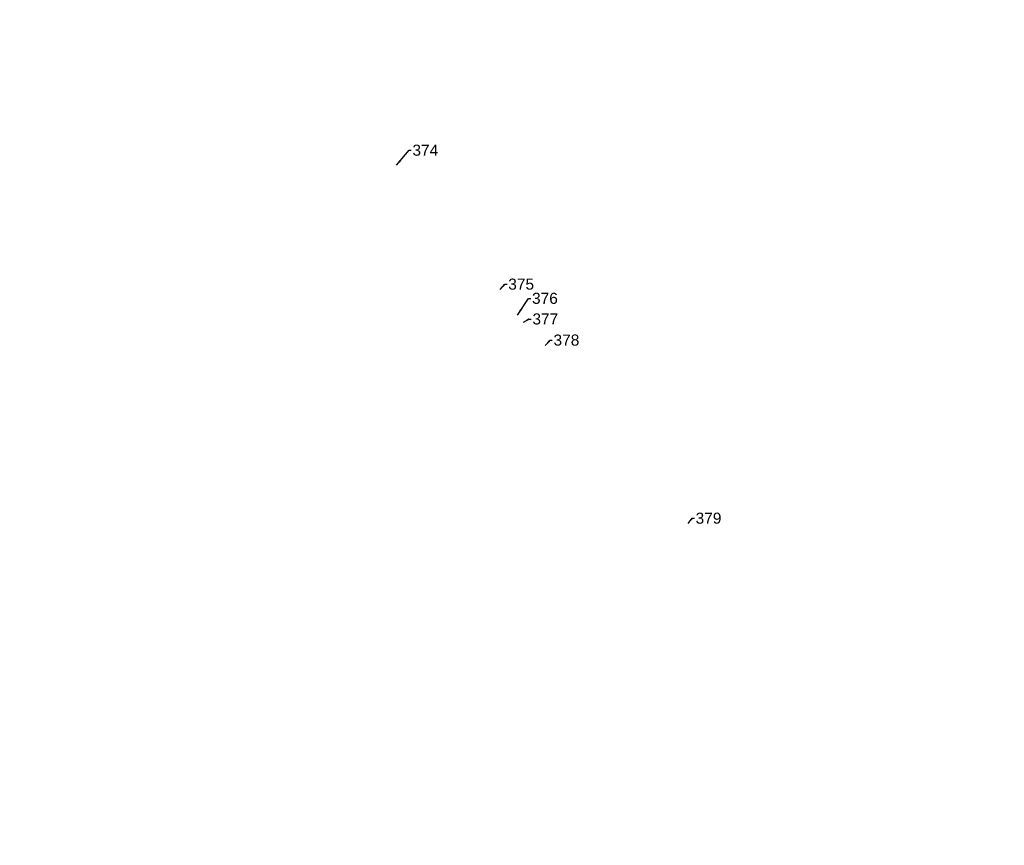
# Model space of a CAD drawing. Extents: x 5550606 to 5555059, y 5709169 to 5713510.
# Tile 3 of 33: x 5550730 to 5550890, y 5711760 to 5711894. Entities that reach past the tile are written whole.
import ezdxf
from ezdxf import colors
from ezdxf.entities.mleader import LeaderData, LeaderLine
from ezdxf.math import Vec2, Vec3

# ---------------------------------------------------------------- set-up
doc = ezdxf.new("R2010")
doc.units = 0
doc.layers.add('z_drzewa-etykiety', color=96, linetype='Continuous', lineweight=9)
doc.layers.add('z_krzewy', color=102, linetype='Continuous')
doc.styles.add('Z_Opisy', font='arial.ttf', dxfattribs={"height": 1.2})

msp = doc.modelspace()

# ---------------------------------------------------------------- hatches: boundary and pattern name
at = {"layer": 'z_krzewy'}
h = msp.add_hatch(dxfattribs=at)
h.set_pattern_fill('GOST_GLASS', color=256, scale=0.2, style=0)
edge = h.paths.add_edge_path(flags=0)
edge.add_arc((5550761.54, 5713012.89), 1, 0, 360)
h.paths.add_polyline_path([(5550767.63, 5713087.78), (5550770.12, 5713087.39), (5550770.07, 5713087.08), (5550767.81, 5713071.02), (5550767.28, 5713066.11), (5550765.8, 5713055.98), (5550762.01, 5713039.19), (5550757.66, 5713008.72), (5550754.17, 5712985.46), (5550748.88, 5712955.64), (5550745.15, 5712930.49), (5550741.24, 5712902.93), (5550740.75, 5712899.67), (5550737.97, 5712900.04), (5550738.57, 5712903.94), (5550742.83, 5712930.84), (5550746.78, 5712955.93), (5550751.53, 5712985.76), (5550755.23, 5713009.36), (5550763.66, 5713063.15), (5550764.1, 5713066.01), (5550764.94, 5713071.22)], flags=16)
edge = h.paths.add_edge_path()
edge.add_line((5550792.87, 5713210.34), (5550791.95, 5713205.42))
edge.add_line((5550791.95, 5713205.42), (5550794.32, 5713205.05))
edge.add_line((5550794.32, 5713205.05), (5550795.09, 5713209.99))
edge.add_line((5550795.09, 5713209.99), (5550792.88, 5713210.33))
edge.add_line((5550731.26, 5712827.38), (5550730.36, 5712822.28))
edge.add_line((5550730.36, 5712822.28), (5550733.33, 5712821.88))
edge.add_line((5550733.33, 5712821.88), (5550734.16, 5712826.99))
edge.add_line((5550734.16, 5712826.99), (5550731.26, 5712827.37))
edge.add_line((5553907.12, 5710758.21), (5553906.77, 5710759.41))
edge.add_line((5553906.77, 5710759.41), (5553906.55, 5710760.38))
edge.add_line((5553906.55, 5710760.38), (5553906.38, 5710761.26))
edge.add_line((5553906.38, 5710761.26), (5553906.22, 5710762.77))
edge.add_line((5553906.22, 5710762.77), (5553906.12, 5710766.51))
edge.add_line((5553906.12, 5710766.51), (5553906.03, 5710771.28))
edge.add_line((5553906.03, 5710771.28), (5553905.92, 5710777.5))
edge.add_line((5553905.92, 5710777.5), (5553905.77, 5710784.82))
edge.add_line((5553905.77, 5710784.82), (5553905.62, 5710794.17))
edge.add_line((5553905.62, 5710794.17), (5553905.32, 5710809.7))
edge.add_line((5553905.32, 5710809.7), (5553903.92, 5710834.46))
edge.add_line((5553903.92, 5710834.46), (5553903.54, 5710838))
edge.add_line((5553903.54, 5710838), (5553905.59, 5710837.61))
edge.add_line((5553905.59, 5710837.61), (5553905.32, 5710833.12))
edge.add_line((5553905.32, 5710833.12), (5553905.19, 5710820.9))
edge.add_line((5553905.19, 5710820.9), (5553906.2, 5710801.94))
edge.add_line((5553906.2, 5710801.94), (5553906.52, 5710791.72))
edge.add_line((5553906.52, 5710791.72), (5553906.84, 5710779.2))
edge.add_line((5553906.84, 5710779.2), (5553907.02, 5710767.56))
edge.add_line((5553907.02, 5710767.56), (5553907.36, 5710763.06))
edge.add_line((5553907.36, 5710763.06), (5553907.82, 5710758.16))
edge.add_line((5553907.82, 5710758.16), (5553907.11, 5710758.21))

# ---------------------------------------------------------------- leaders
at = {"layer": 'z_drzewa-etykiety'}
ml = msp.add_multileader_mtext('Standard', dxfattribs=at)
ml.set_content('374', color=256, style='Z_Opisy')
ml.set_leader_properties()
ml.build(insert=Vec2(0, 0))
ml.multileader.update_dxf_attribs({"text_right_attachment_type": 6, "dogleg_length": 0.358, "arrow_head_size": 0})
ctx = ml.context
ctx.base_point, ctx.char_height, ctx.arrow_head_size, ctx.landing_gap_size, ctx.plane_origin = Vec3(5550793.95, 5711872.64), 1.8, 0, 0.2, Vec3(5550791.55, 5711870.23)
ctx.right_attachment = 6
notes = []
notes.append((ctx, [(0, (1, 1, 0), (5550793.6, 5711872.64), (1, 0), 0.358, [(0, [(5550791.55, 5711870.23)], 0, [])])]))
ctx.mtext.insert, ctx.mtext.flow_direction = Vec3(5550794.15, 5711873.56), 5
ml = msp.add_multileader_mtext('Standard', dxfattribs=at)
ml.set_content('375', color=256, style='Z_Opisy')
ml.set_leader_properties()
ml.build(insert=Vec2(0, 0))
ml.multileader.update_dxf_attribs({"text_right_attachment_type": 6, "dogleg_length": 0.358, "arrow_head_size": 0})
ctx = ml.context
ctx.base_point, ctx.char_height, ctx.arrow_head_size, ctx.landing_gap_size, ctx.plane_origin = Vec3(5550809.52, 5711850.89), 1.8, 0, 0.2, Vec3(5550808.41, 5711850)
ctx.right_attachment = 6
notes.append((ctx, [(0, (1, 1, 0), (5550809.16, 5711850.89), (1, 0), 0.358, [(0, [(5550808.41, 5711850)], 0, [])])]))
ctx.mtext.insert, ctx.mtext.flow_direction = Vec3(5550809.72, 5711851.8), 5
ml = msp.add_multileader_mtext('Standard', dxfattribs=at)
ml.set_content('376', color=256, style='Z_Opisy')
ml.set_leader_properties()
ml.build(insert=Vec2(0, 0))
ml.multileader.update_dxf_attribs({"text_right_attachment_type": 6, "dogleg_length": 0.358, "arrow_head_size": 0})
ctx = ml.context
ctx.base_point, ctx.char_height, ctx.arrow_head_size, ctx.landing_gap_size, ctx.plane_origin = Vec3(5550813.38, 5711848.57), 1.8, 0, 0.2, Vec3(5550811.2, 5711845.88)
ctx.right_attachment = 6
notes.append((ctx, [(0, (1, 1, 0), (5550813.02, 5711848.57), (1, 0), 0.358, [(0, [(5550811.2, 5711845.88)], 0, [])])]))
ctx.mtext.insert, ctx.mtext.flow_direction = Vec3(5550813.58, 5711849.49), 5
ml = msp.add_multileader_mtext('Standard', dxfattribs=at)
ml.set_content('377', color=256, style='Z_Opisy')
ml.set_leader_properties()
ml.build(insert=Vec2(0, 0))
ml.multileader.update_dxf_attribs({"text_right_attachment_type": 6, "dogleg_length": 0.358, "arrow_head_size": 0})
ctx = ml.context
ctx.base_point, ctx.char_height, ctx.arrow_head_size, ctx.landing_gap_size, ctx.plane_origin = Vec3(5550813.44, 5711845.22), 1.8, 0, 0.2, Vec3(5550812.21, 5711844.74)
ctx.right_attachment = 6
notes.append((ctx, [(0, (1, 1, 0), (5550813.08, 5711845.22), (1, 0), 0.358, [(0, [(5550812.21, 5711844.74)], 0, [])])]))
ctx.mtext.insert, ctx.mtext.flow_direction = Vec3(5550813.64, 5711846.14), 5
ml = msp.add_multileader_mtext('Standard', dxfattribs=at)
ml.set_content('378', color=256, style='Z_Opisy')
ml.set_leader_properties()
ml.build(insert=Vec2(0, 0))
ml.multileader.update_dxf_attribs({"text_right_attachment_type": 6, "dogleg_length": 0.358, "arrow_head_size": 0})
ctx = ml.context
ctx.base_point, ctx.char_height, ctx.arrow_head_size, ctx.landing_gap_size, ctx.plane_origin = Vec3(5550816.87, 5711841.8), 1.8, 0, 0.2, Vec3(5550815.72, 5711840.91)
ctx.right_attachment = 6
notes.append((ctx, [(0, (1, 1, 0), (5550816.51, 5711841.8), (1, 0), 0.358, [(0, [(5550815.72, 5711840.91)], 0, [])])]))
ctx.mtext.insert, ctx.mtext.flow_direction = Vec3(5550817.07, 5711842.71), 5
ml = msp.add_multileader_mtext('Standard', dxfattribs=at)
ml.set_content('379', color=256, style='Z_Opisy')
ml.set_leader_properties()
ml.build(insert=Vec2(0, 0))
ml.multileader.update_dxf_attribs({"text_right_attachment_type": 6, "dogleg_length": 0.358, "arrow_head_size": 0})
ctx = ml.context
ctx.base_point, ctx.char_height, ctx.arrow_head_size, ctx.landing_gap_size, ctx.plane_origin = Vec3(5550839.95, 5711812.86), 1.8, 0, 0.2, Vec3(5550838.96, 5711812.03)
ctx.right_attachment = 6
notes.append((ctx, [(0, (1, 1, 0), (5550839.6, 5711812.86), (1, 0), 0.358, [(0, [(5550838.96, 5711812.03)], 0, [])])]))
ctx.mtext.insert, ctx.mtext.flow_direction = Vec3(5550840.15, 5711813.77), 5
for ctx, leaders in notes:
    for number, flags, end, landing, length, lines in leaders:
        leader = LeaderData()
        leader.index, (leader.has_last_leader_line, leader.has_dogleg_vector, leader.attachment_direction) = number, flags
        leader.last_leader_point, leader.dogleg_vector, leader.dogleg_length = Vec3(end), Vec3(landing), length
        for number, points, colour, breaks in lines:
            line = LeaderLine()
            line.index, line.vertices, line.color, line.breaks = number, Vec3.list(points), colors.encode_raw_color(colour), breaks
            leader.lines.append(line)
        ctx.leaders.append(leader)

doc.saveas('drawing.dxf')
